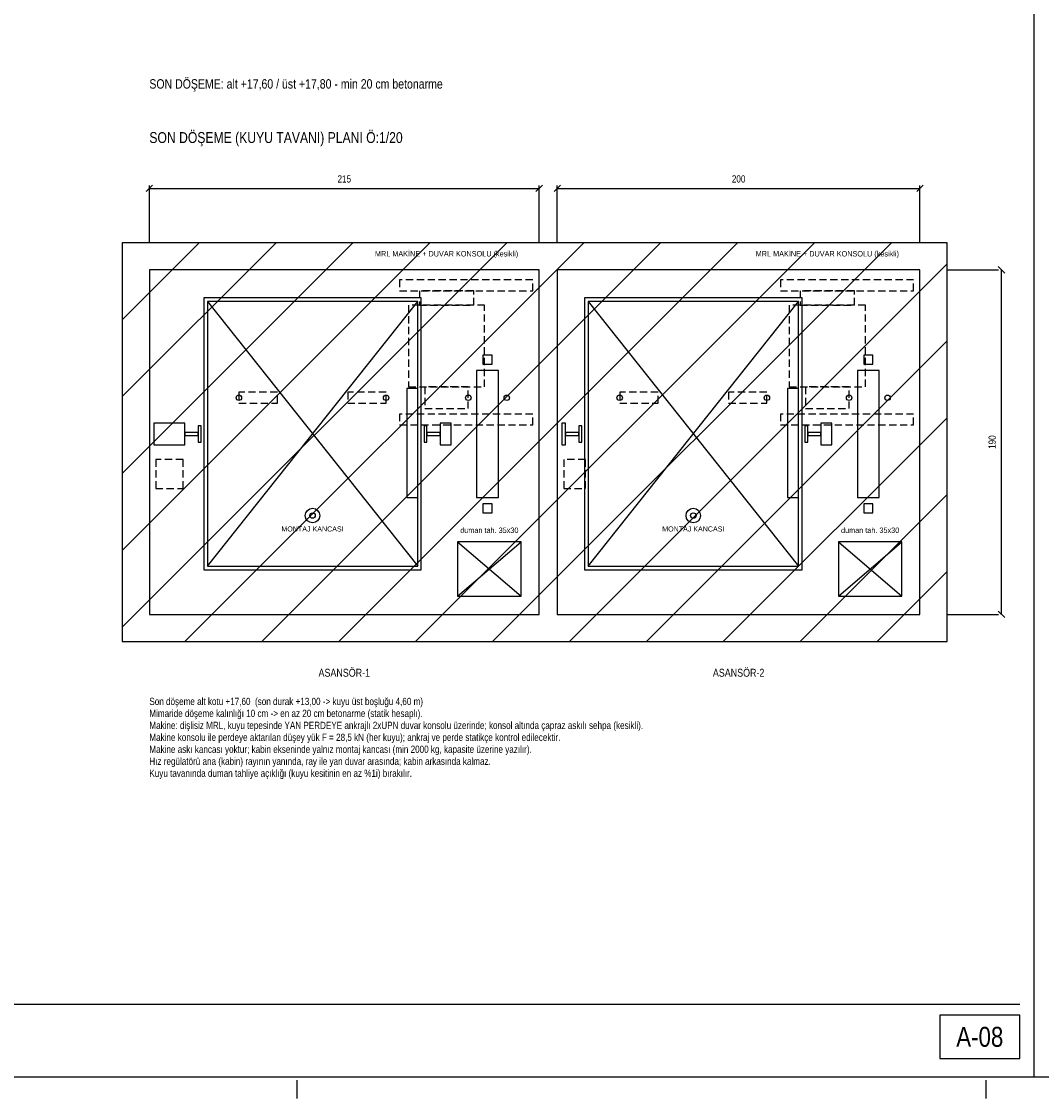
# Model space of a CAD drawing. Header units: centimetres. Extents: x 0 to 13234, y -30 to 2970.
# Tile 14 of 29: x 7320 to 8726, y -30 to 1455. Entities that reach past the tile are written whole.
import ezdxf
from ezdxf.enums import TextEntityAlignment as Align

# ---------------------------------------------------------------- set-up
doc = ezdxf.new("R2010")
doc.units = ezdxf.units.CM
doc.linetypes.add('CENTER', pattern=[40, 25, -5, 5, -5])
doc.linetypes.add('DASHED', pattern=[15, 10, -5])
for name, color, linetype in [('ASN-ANTET', 4, 'CONTINUOUS'), ('ASN-BASLIK', 5, 'CONTINUOUS'), ('ASN-CERCEVE', 7, 'CONTINUOUS'), ('ASN-DUVAR', 7, 'CONTINUOUS'), ('ASN-EKSEN', 8, 'CENTER'), ('ASN-HALAT', 6, 'CONTINUOUS'), ('ASN-KA', 30, 'CONTINUOUS'), ('ASN-KABIN', 5, 'CONTINUOUS'), ('ASN-MOTOR', 6, 'CONTINUOUS'), ('ASN-MOTOR-GIZLI', 6, 'DASHED'), ('ASN-OLCU', 3, 'CONTINUOUS'), ('ASN-RAY', 1, 'CONTINUOUS'), ('ASN-SIVA', 8, 'CONTINUOUS'), ('ASN-TARAMA', 8, 'CONTINUOUS'), ('ASN-UYARI', 1, 'CONTINUOUS'), ('ASN-YAZI', 4, 'CONTINUOUS')]:
    doc.layers.add(name, color=color, linetype=linetype)
doc.styles.get("Standard").update_dxf_attribs({"font": 'arial.ttf', "width": 0.8})

msp = doc.modelspace()

# ---------------------------------------------------------------- linework, layer by layer
at = {"layer": 'ASN-ANTET'}
msp.add_line((5943.6, 100), (8696.1, 100), dxfattribs=at)
msp.add_lwpolyline([(8586.1, 25), (8696.1, 25), (8696.1, 85), (8586.1, 85)], close=True, dxfattribs=at)
at = {"layer": 'ASN-CERCEVE'}
msp.add_line((8716.1, 0), (8716.1, 2970), dxfattribs=at)
for points in [[(0, 0), (13233.7, 0), (13233.7, 2970), (0, 2970)], [(100, 0), (13208.7, 0), (13208.7, 2970), (100, 2970)]]:
    msp.add_lwpolyline(points, close=True, dxfattribs=at)
at = {"layer": 'ASN-DUVAR'}
msp.add_lwpolyline([(7458.6, 600), (8596.1, 600), (8596.1, 1150), (7458.6, 1150)], close=True, dxfattribs=at)
at = {"layer": 'ASN-EKSEN'}
for p, q in [((7700, -30), (7700, -5)), ((8650, -30), (8650, -5))]:
    msp.add_line(p, q, dxfattribs=at)
at = {"layer": 'ASN-HALAT'}
for centre in [(7619.6, 936.2), (7822.6, 936.2), (7935.9, 936.2), (7988.9, 936.2), (8144.6, 936.2), (8347.6, 936.2), (8460.9, 936.2), (8513.9, 936.2)]:
    msp.add_circle(centre, 3.75, dxfattribs=at)
at = {"layer": 'ASN-KA'}
for points in [[(7947.4, 798.8), (7977.4, 798.8), (7977.4, 973.8), (7947.4, 973.8)], [(8472.4, 798.8), (8502.4, 798.8), (8502.4, 973.8), (8472.4, 973.8)]]:
    msp.add_lwpolyline(points, close=True, dxfattribs=at)
at = {"layer": 'ASN-KABIN'}
for p, q in [((7576.1, 703.8), (7866.1, 1068.8)), ((7576.1, 1068.8), (7866.1, 703.8)), ((8101.1, 703.8), (8391.1, 1068.8)), ((8101.1, 1068.8), (8391.1, 703.8))]:
    msp.add_line(p, q, dxfattribs=at)
for points in [[(7571.1, 698.8), (7871.1, 698.8), (7871.1, 1073.8), (7571.1, 1073.8)], [(8096.1, 698.8), (8396.1, 698.8), (8396.1, 1073.8), (8096.1, 1073.8)], [(7576.1, 703.8), (7866.1, 703.8), (7866.1, 1068.8), (7576.1, 1068.8)], [(8101.1, 703.8), (8391.1, 703.8), (8391.1, 1068.8), (8101.1, 1068.8)], [(7851.1, 798.8), (7866.1, 798.8), (7866.1, 948.8), (7851.1, 948.8)], [(8376.1, 798.8), (8391.1, 798.8), (8391.1, 948.8), (8376.1, 948.8)]]:
    msp.add_lwpolyline(points, close=True, dxfattribs=at)
at = {"layer": 'ASN-MOTOR'}
for p, q in [((7921.1, 662.5), (8008.6, 737.5)), ((7921.1, 737.5), (8008.6, 662.5)), ((8446.1, 662.5), (8533.6, 737.5)), ((8446.1, 737.5), (8533.6, 662.5))]:
    msp.add_line(p, q, dxfattribs=at)
for points in [[(7921.1, 662.5), (8008.6, 662.5), (8008.6, 737.5), (7921.1, 737.5)], [(8446.1, 662.5), (8533.6, 662.5), (8533.6, 737.5), (8446.1, 737.5)]]:
    msp.add_lwpolyline(points, close=True, dxfattribs=at)
for centre, radius in [((7721.1, 773.8), 10), ((7721.1, 773.8), 3.75), ((8246.1, 773.8), 10), ((8246.1, 773.8), 3.75)]:
    msp.add_circle(centre, radius, dxfattribs=at)
at = {"layer": 'ASN-MOTOR-GIZLI'}
for points in [[(7841.1, 1083.8), (8024.9, 1083.8), (8024.9, 1098.8), (7841.1, 1098.8)], [(8366.1, 1083.8), (8549.9, 1083.8), (8549.9, 1098.8), (8366.1, 1098.8)], [(7868.4, 1063.8), (7943.4, 1063.8), (7943.4, 1083.8), (7868.4, 1083.8)], [(8393.4, 1063.8), (8468.4, 1063.8), (8468.4, 1083.8), (8393.4, 1083.8)], [(7853.4, 951.2), (7958.4, 951.2), (7958.4, 1063.8), (7853.4, 1063.8)], [(8378.4, 951.2), (8483.4, 951.2), (8483.4, 1063.8), (8378.4, 1063.8)], [(7875.9, 921.2), (7935.9, 921.2), (7935.9, 951.2), (7875.9, 951.2)], [(8400.9, 921.2), (8460.9, 921.2), (8460.9, 951.2), (8400.9, 951.2)], [(7619.6, 928.8), (7672.6, 928.8), (7672.6, 943.8), (7619.6, 943.8)], [(7769.6, 928.8), (7822.6, 928.8), (7822.6, 943.8), (7769.6, 943.8)], [(8144.6, 928.8), (8197.6, 928.8), (8197.6, 943.8), (8144.6, 943.8)], [(8294.6, 928.8), (8347.6, 928.8), (8347.6, 943.8), (8294.6, 943.8)], [(7841.1, 898.8), (8024.9, 898.8), (8024.9, 913.8), (7841.1, 913.8)], [(8366.1, 898.8), (8549.9, 898.8), (8549.9, 913.8), (8366.1, 913.8)], [(7504.9, 811.2), (7542.6, 811.2), (7542.6, 851.2), (7504.9, 851.2)], [(8067.4, 811.2), (8097.4, 811.2), (8097.4, 851.2), (8067.4, 851.2)]]:
    msp.add_lwpolyline(points, close=True, dxfattribs=at)
at = {"layer": 'ASN-OLCU'}
for p, q in [((7491.6, 1220.5), (7500.6, 1229.5)), ((7496.1, 1150), (7496.1, 1229)), ((7496.1, 1225), (8033.6, 1225)), ((8029.1, 1220.5), (8038.1, 1229.5)), ((8033.6, 1150), (8033.6, 1229)), ((8054.1, 1220.5), (8063.1, 1229.5)), ((8058.6, 1150), (8058.6, 1229)), ((8058.6, 1225), (8558.6, 1225)), ((8554.1, 1220.5), (8563.1, 1229.5)), ((8558.6, 1150), (8558.6, 1229)), ((8675.6, 1108), (8666.6, 1117)), ((8596.1, 1112.5), (8667.1, 1112.5)), ((8671.1, 637.5), (8671.1, 1112.5)), ((8675.6, 633), (8666.6, 642)), ((8596.1, 637.5), (8667.1, 637.5))]:
    msp.add_line(p, q, dxfattribs=at)
at = {"layer": 'ASN-RAY'}
for points in [[(7956.1, 982.5), (7968.6, 982.5), (7968.6, 995), (7956.1, 995)], [(8481.1, 982.5), (8493.6, 982.5), (8493.6, 995), (8481.1, 995)], [(7502.4, 871.2), (7545.1, 871.2), (7545.1, 901.2), (7502.4, 901.2)], [(7563.4, 875.1), (7567.4, 875.1), (7567.4, 897.4), (7563.4, 897.4)], [(7874.9, 875.1), (7878.9, 875.1), (7878.9, 897.4), (7874.9, 897.4)], [(7897.1, 871.2), (7912.1, 871.2), (7912.1, 901.2), (7897.1, 901.2)], [(8064.9, 871.2), (8070.1, 871.2), (8070.1, 901.2), (8064.9, 901.2)], [(8088.4, 875.1), (8092.4, 875.1), (8092.4, 897.4), (8088.4, 897.4)], [(8399.9, 875.1), (8403.9, 875.1), (8403.9, 897.4), (8399.9, 897.4)], [(8422.1, 871.2), (8437.1, 871.2), (8437.1, 901.2), (8422.1, 901.2)], [(7545.1, 884.2), (7563.4, 884.2), (7563.4, 888.2), (7545.1, 888.2)], [(7878.9, 884.2), (7897.1, 884.2), (7897.1, 888.2), (7878.9, 888.2)], [(8070.1, 884.2), (8088.4, 884.2), (8088.4, 888.2), (8070.1, 888.2)], [(8403.9, 884.2), (8422.1, 884.2), (8422.1, 888.2), (8403.9, 888.2)], [(7956.1, 777.5), (7968.6, 777.5), (7968.6, 790), (7956.1, 790)], [(8481.1, 777.5), (8493.6, 777.5), (8493.6, 790), (8481.1, 790)]]:
    msp.add_lwpolyline(points, close=True, dxfattribs=at)
at = {"layer": 'ASN-SIVA'}
for points in [[(7496.1, 637.5), (8033.6, 637.5), (8033.6, 1112.5), (7496.1, 1112.5)], [(8058.6, 637.5), (8558.6, 637.5), (8558.6, 1112.5), (8058.6, 1112.5)]]:
    msp.add_lwpolyline(points, close=True, dxfattribs=at)
at = {"layer": 'ASN-TARAMA'}
for p, q in [((7458.6, 1043.9), (7564.7, 1150)), ((7458.6, 937.9), (7670.8, 1150)), ((7458.6, 831.8), (7776.8, 1150)), ((7458.6, 725.7), (7882.9, 1150)), ((7458.6, 619.7), (7989, 1150)), ((7545, 600), (8095, 1150)), ((7651.1, 600), (8201.1, 1150)), ((7757.2, 600), (8307.2, 1150)), ((7863.2, 600), (8413.2, 1150)), ((7969.3, 600), (8519.3, 1150)), ((8075.4, 600), (8596.1, 1120.8)), ((8181.4, 600), (8596.1, 1014.7)), ((8287.5, 600), (8596.1, 908.7)), ((8393.5, 600), (8596.1, 802.6)), ((8499.6, 600), (8596.1, 696.5))]:
    msp.add_line(p, q, dxfattribs=at)

# ---------------------------------------------------------------- texts
at = {"layer": 'ASN-ANTET', "width": 0.8}
msp.add_text('A-08', height=27.5, dxfattribs=at).set_placement((8641.1, 55), align=Align.MIDDLE_CENTER)
at = {"layer": 'ASN-BASLIK', "width": 0.8}
msp.add_text('SON DÖŞEME (KUYU TAVANI) PLANI Ö:1/20', height=15, dxfattribs=at).set_placement((7496.1, 1287.5))
for s, p in [('ASANSÖR-1', (7764.9, 562.5)), ('ASANSÖR-2', (8308.6, 562.5))]:
    msp.add_text(s, height=11, dxfattribs=at).set_placement(p, align=Align.TOP_CENTER)
at = {"layer": 'ASN-MOTOR', "width": 0.8}
for s, p in [('MRL MAKİNE + DUVAR KONSOLU (kesikli)', (7905.9, 1128.8)), ('MRL MAKİNE + DUVAR KONSOLU (kesikli)', (8430.9, 1128.8)), ('duman tah. 35x30', (7964.9, 747.5)), ('duman tah. 35x30', (8489.9, 747.5))]:
    msp.add_text(s, height=7.5, dxfattribs=at).set_placement(p, align=Align.BOTTOM_CENTER)
for p in [(7721.1, 758.8), (8246.1, 758.8)]:
    msp.add_text('MONTAJ KANCASI', height=7, dxfattribs=at).set_placement(p, align=Align.TOP_CENTER)
at = {"layer": 'ASN-OLCU', "width": 0.8}
for s, p in [('215', (7764.9, 1230)), ('200', (8308.6, 1230))]:
    msp.add_text(s, height=10, dxfattribs=at).set_placement(p, align=Align.BOTTOM_CENTER)
msp.add_text('190', height=10, rotation=90, dxfattribs=at).set_placement((8666.1, 875), align=Align.BOTTOM_CENTER)
at = {"layer": 'ASN-UYARI', "width": 0.8}
msp.add_text('SON DÖŞEME: alt +17,60 / üst +17,80 - min 20 cm betonarme', height=13, dxfattribs=at).set_placement((7496.1, 1362.5))
at = {"layer": 'ASN-YAZI', "width": 0.8}
for s, p in [('Son döşeme alt kotu +17,60  (son durak +13,00 -> kuyu üst boşluğu 4,60 m)', (7496.1, 512.5)), ('Mimaride döşeme kalınlığı 10 cm -> en az 20 cm betonarme (statik hesaplı).', (7496.1, 496)), ('Makine: dişlisiz MRL, kuyu tepesinde YAN PERDEYE ankrajlı 2xUPN duvar konsolu üzerinde; konsol altında çapraz askılı sehpa (kesikli).', (7496.1, 479.5)), ('Makine konsolu ile perdeye aktarılan düşey yük F = 28,5 kN (her kuyu); ankraj ve perde statikçe kontrol edilecektir.', (7496.1, 463)), ('Makine askı kancası yoktur; kabin ekseninde yalnız montaj kancası (min 2000 kg, kapasite üzerine yazılır).', (7496.1, 446.5)), ('Hız regülatörü ana (kabin) rayının yanında, ray ile yan duvar arasında; kabin arkasında kalmaz.', (7496.1, 430)), ('Kuyu tavanında duman tahliye açıklığı (kuyu kesitinin en az %1i) bırakılır.', (7496.1, 413.5))]:
    msp.add_text(s, height=10, dxfattribs=at).set_placement(p)

doc.saveas('drawing.dxf')
